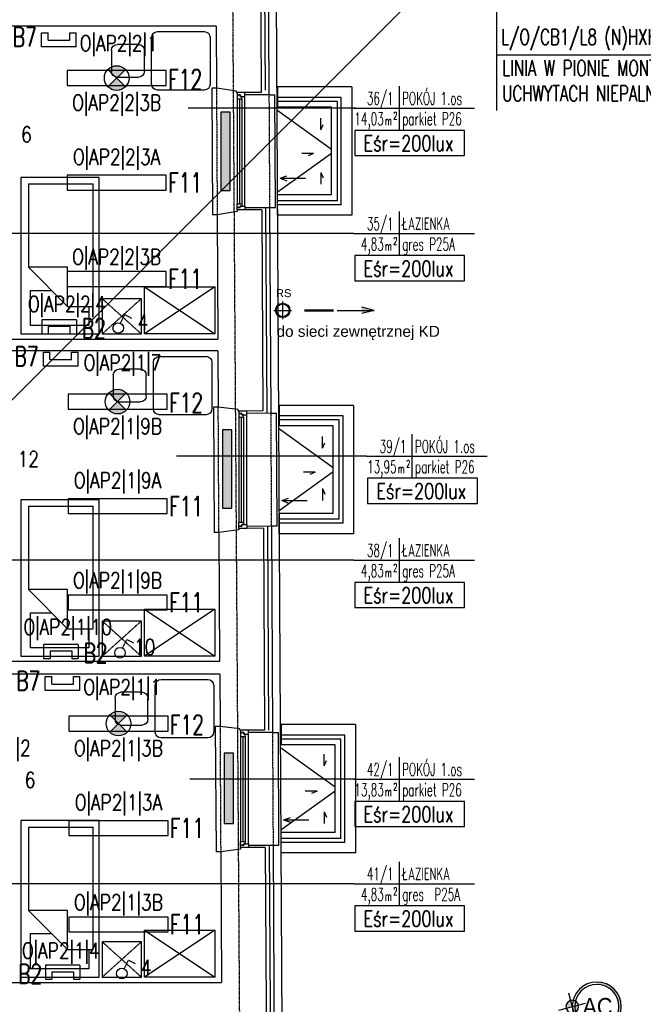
# Model space of a CAD drawing. Header units: inches. Extents: x -281236 to -70395, y 38777 to 102341.
# Tile 112 of 244: x -138717 to -137920, y 48990 to 50248. Entities that reach past the tile are written whole.
import ezdxf
from ezdxf.enums import TextEntityAlignment as Align

# ---------------------------------------------------------------- set-up
doc = ezdxf.new("R2010")
doc.units = ezdxf.units.IN
doc.header["$MEASUREMENT"] = 0
for name, pattern in [('CENTER', [2, 1.25, -0.25, 0.25, -0.25]), ('DASHDOT', [1, 0.5, -0.25, 0, -0.25]), ('DASHED2', [0.375, 0.25, -0.125])]:
    doc.linetypes.add(name, pattern=pattern)
doc.layers.get('0').update_dxf_attribs({"color": 101})
for name, color, linetype in [('Cieniutko', 8, 'Continuous'), ('cokół_widok', 255, 'Continuous'), ('E-90', 6, 'Continuous'), ('E-OPIS-POM', 6, 'Continuous'), ('E35', 6, 'Continuous'), ('Ele-balustrada', 64, 'Continuous'), ('Ins-went-opis', 141, 'Continuous'), ('Ins-wod', 152, 'Continuous'), ('Ins-wod-opis', 155, 'Continuous'), ('Mkd-odpływy', 7, 'Continuous'), ('Okn---okna', 5, 'Continuous'), ('Os-osie glowne', 8, 'CENTER'), ('Os-osie-opis', 8, 'Continuous'), ('Sc-cegla pelna', 32, 'Continuous'), ('Sc-izolacja term-obrys', 132, 'Continuous'), ('Sc-izolacja term-styropian', 151, 'STYROPIAN-KA'), ('Sc-nadproza kon', 5, 'DASHED2'), ('studzienki_widok', 52, 'Continuous'), ('W-idok', 9, 'Continuous'), ('Wyp-grzejniki', 56, 'Continuous'), ('Wyp-meble', 155, 'Continuous')]:
    doc.layers.add(name, color=color, linetype=linetype)
doc.styles.add('dwg_opis duży', font='ARIAL.TTF', dxfattribs={"width": 0.9})
doc.styles.add('KA wymiar', font='romans.shx', dxfattribs={"width": 0.6})
doc.styles.add('ROMANS', font='romans', dxfattribs={"width": 0.85})
doc.styles.add('TYTUL2', font='ARIAL.TTF')
doc.linetypes.add('BATTING', pattern='A,0.0001,-0.1,[134,ltypeshp.shx,S=0.1,R=0,X=-0.1,Y=0],-0.2,[134,ltypeshp.shx,S=0.1,R=180,X=0.1,Y=0],-0.1', length=0.4001)
doc.linetypes.add('STYROPIAN-KA', pattern='A,0.0001,-0.1,[135,ltypeshp.shx,S=0.1,R=0,X=-0.1,Y=0],0,[135,ltypeshp.shx,S=0.1,R=180,X=0.1,Y=0],-0.1', length=0.2001)

# ---------------------------------------------------------------- blocks, each defined once
blk = doc.blocks.new('loz033')
blk.add_lwpolyline([(0, 200), (100, 200), (100, 0), (0, 0)], close=True)
for points in [[(87, 164.8), (87, 189.4), (12.4, 189.4), (12.4, 144.4), (39.4, 144.4)], [(9.8, 114.8), (59.8, 164.8)], [(59.8, 164.8), (59.8, 114.8), (9.8, 114.8)], [(59.8, 164.8), (92.6, 164.8), (92.6, 8.3)], [(9.8, 8.3), (9.8, 114.8)], [(9.8, 8.3), (92.6, 8.3)]]:
    blk.add_lwpolyline(points)
blk = doc.blocks.new('_szafka_nocna')
blk.add_lwpolyline([(-25, 0), (25, 0), (25, -45), (-25, -45)], close=True)
at = {"linetype": 'DASHED2'}
for points in [[(25, 0), (-25, -45)], [(-25, 0), (25, -45)]]:
    blk.add_lwpolyline(points, dxfattribs=at)
blk = doc.blocks.new('_0630_szafa_1os')
blk.add_lwpolyline([(-90, 0), (-90, -60), (0, -60), (0, 0)], close=True)
for points in [[(-90, 0), (0, -60)], [(0, 0), (-90, -60)]]:
    blk.add_lwpolyline(points)
blk = doc.blocks.new('_0630_stolik_wyposazenie')
for p, q in [((-74.7, 29.9), (-74.7, -29.9)), ((-7.5, 37.3), (-67.2, 37.3)), ((0, -29.9), (0, 29.9)), ((-126, -13.5), (-126, 13.5)), ((-118.5, 21), (-91.5, 21)), ((-84, 13.5), (-84, -13.5)), ((-91.5, -21), (-118.5, -21)), ((-67.2, -37.3), (-7.5, -37.3))]:
    blk.add_line(p, q)
for centre, start, end in [((-67.2, 29.9), 90, 180), ((-7.5, 29.9), 0, 90), ((-118.5, 13.5), 90, 180), ((-91.5, 13.5), 0, 90), ((-118.5, -13.5), 180, 270), ((-91.5, -13.5), 270, 0), ((-67.2, -29.9), 180, 270), ((-7.5, -29.9), 270, 0)]:
    blk.add_arc(centre, 7.47, start, end)
blk = doc.blocks.new('pow')
for p, q in [((0, 0.523), (0, -0.523)), ((-1.075, 0), (1.78, 0))]:
    blk.add_line(p, q)
at = {"style": 'KA wymiar', "width": 0.6}
for s, height, p in [('2', 0.18, (-0.139, -0.27)), ('m', 0.21, (-0.333, -0.401))]:
    blk.add_text(s, height=height, dxfattribs=at).set_placement(p)
for tag, p in [('01', (-0.131, 0.084)), ('000.00', (-0.364, -0.401))]:
    blk.add_attdef(tag, text='', height=0.3, dxfattribs=at).set_placement(p, align=Align.RIGHT)
for tag, p in [('POMIESZCZENIE', (0.071, 0.084)), ('POSADZKA', (0.071, -0.401))]:
    blk.add_attdef(tag, p, '', height=0.3, dxfattribs=at)
blk = doc.blocks.new('ramiak_okna')
at = {"layer": 'Okn---okna'}
for p, q in [((145, 10), (5, 10)), ((8, 6), (142, 6)), ((8, 3), (142, 3)), ((8, 0), (142, 0))]:
    blk.add_line(p, q, dxfattribs=at)
for points in [[(5, 10), (0, 10), (0, 0), (3, 0), (3, 4), (5, 4)], [(8, 6), (5, 6), (5, 4), (3, 4), (3, 0), (5, 0), (8, 0)], [(142, 6), (145, 6), (145, 4), (147, 4), (147, 0), (145, 0), (142, 0)], [(145, 10), (150, 10), (150, 0), (147, 0), (147, 4), (145, 4)]]:
    blk.add_lwpolyline(points, close=True, dxfattribs=at)
blk = doc.blocks.new('grzejnik_100')
at = {"layer": 'Wyp-grzejniki'}
h = blk.add_hatch(dxfattribs=at)
h.set_pattern_fill('DOTS', color=256, scale=0.5, style=0)
h.set_pattern_definition([(0, (-77492.90915, 37823.9399), (0.396875, 0.79375), [0, -0.79375])])
h.paths.add_polyline_path([(0, -100), (12, -100), (12, 0), (0, 0)])
blk.add_lwpolyline([(12, 0), (0, 0), (0, -100), (12, -100)], close=True, dxfattribs=at)
blk = doc.blocks.new('0630_STRZAŁKA')
at = {"ltscale": 0.5}
for points in [[(0, 0), (-3, -8.6)], [(0, 0), (0, -32.4)], [(0, 0), (3, -8.6)]]:
    blk.add_lwpolyline(points, dxfattribs=at)
blk = doc.blocks.new('_opis_osi')
blk.add_hatch(color=256).paths.add_polyline_path([(32, -32), (28.8, -32, -1), (-28.8, -32), (-32, -32, 1)])
at = {"layer": 'Defpoints'}
h = blk.add_hatch(color=256, dxfattribs=at)
h.paths.add_polyline_path([(-2.2, -8, 0.414214), (8, -2.2), (0, 0)])
h.paths.add_polyline_path([(-8, 2.2), (0, 0), (2.2, 8, 0.414214)])
for radius in [32, 28.8]:
    blk.add_circle((0, -32), radius)
for p, q in [((4.6, 17.3), (-4.6, -17.3)), ((17.3, -4.6), (-17.3, 4.6))]:
    blk.add_line(p, q, dxfattribs=at)
blk.add_circle((0, 0), 8.32, dxfattribs=at)
at = {"style": 'dwg_opis duży', "width": 0.9}
blk.add_attdef('AXNAMEV', text='', height=22.4, rotation=90, dxfattribs=at).set_placement((0, -32), align=Align.MIDDLE_CENTER)
blk = doc.blocks.new('st_mała')
at = {"layer": 'Ele-balustrada'}
for p, q in [((81.5, -13.5), (0, -13.5)), ((76.5, -18.5), (0, -18.5)), ((76.5, -145.5), (76.5, -18.5)), ((81.5, -150.5), (81.5, -13.5)), ((76.5, -145.5), (0, -145.5)), ((81.5, -150.5), (0, -150.5))]:
    blk.add_line(p, q, dxfattribs=at)
at = {"layer": 'studzienki_widok'}
for p, q in [((95, 0), (0, 0)), ((0, 0), (0, -26)), ((95, 0), (95, -164)), ((69, -26), (0, -26)), ((69, -138), (69, -26)), ((69, -138), (0, -138)), ((0, -164), (0, -138)), ((95, -164), (0, -164)), ((95, -164), (69, -164))]:
    blk.add_line(p, q, dxfattribs=at)
blk = doc.blocks.new('_vxkdjhgkljhkgjhk')
for q in [(14, 6), (30.2, 0)]:
    blk.add_line((0, 0), q)
blk = doc.blocks.new('G_90')
at = {"layer": 'Wyp-grzejniki'}
h = blk.add_hatch(dxfattribs=at)
h.set_pattern_fill('DOTS', color=256, scale=0.5, angle=90, style=0)
h.set_pattern_definition([(90, (-37823.9399, -77504.90915), (-0.79375, 0.396875), [0, -0.79375])])
h.paths.add_polyline_path([(90, -12), (90, 0), (0, 0), (0, -12)])
blk.add_lwpolyline([(0, 0), (0, -12), (90, -12), (90, 0)], close=True, dxfattribs=at)

msp = doc.modelspace()

# ---------------------------------------------------------------- hatches: boundary and pattern name
at = {"layer": 'E35'}
h = msp.add_hatch(color=256, dxfattribs=at)
edge = h.paths.add_edge_path()
edge.add_line((-138593.03, 50173.4), (-138604.17, 50184.54))
edge.add_ellipse((-138593.03, 50173.4), major_axis=(11.14, -11.14), ratio=1, start_angle=90, end_angle=180, ccw=False)
edge.add_line((-138581.9, 50184.54), (-138593.03, 50173.4))
edge = h.paths.add_edge_path()
edge.add_line((-138604.17, 50162.26), (-138593.03, 50173.4))
edge.add_line((-138593.03, 50173.4), (-138581.9, 50162.26))
edge.add_ellipse((-138593.03, 50173.4), major_axis=(11.14, -11.14), ratio=1, start_angle=-90, end_angle=0, ccw=False)
h = msp.add_hatch(color=256, dxfattribs=at)
edge = h.paths.add_edge_path()
edge.add_line((-138591.89, 49759.9), (-138603.03, 49771.04))
edge.add_ellipse((-138591.89, 49759.9), major_axis=(11.14, -11.14), ratio=1, start_angle=90, end_angle=180, ccw=False)
edge.add_line((-138580.75, 49771.04), (-138591.89, 49759.9))
edge = h.paths.add_edge_path()
edge.add_line((-138603.03, 49748.76), (-138591.89, 49759.9))
edge.add_line((-138591.89, 49759.9), (-138580.75, 49748.76))
edge.add_ellipse((-138591.89, 49759.9), major_axis=(11.14, -11.14), ratio=1, start_angle=-90, end_angle=0, ccw=False)
h = msp.add_hatch(color=256, dxfattribs=at)
edge = h.paths.add_edge_path()
edge.add_line((-138590.75, 49348.4), (-138601.89, 49359.54))
edge.add_ellipse((-138590.75, 49348.4), major_axis=(11.14, -11.14), ratio=1, start_angle=90, end_angle=180, ccw=False)
edge.add_line((-138579.62, 49359.54), (-138590.75, 49348.4))
edge = h.paths.add_edge_path()
edge.add_line((-138601.89, 49337.26), (-138590.75, 49348.4))
edge.add_line((-138590.75, 49348.4), (-138579.62, 49337.26))
edge.add_ellipse((-138590.75, 49348.4), major_axis=(11.14, -11.14), ratio=1, start_angle=-90, end_angle=0, ccw=False)
at = {"layer": 'Ins-wod'}
msp.add_hatch(color=256, dxfattribs=at).paths.add_polyline_path([(-138279.96, 49880.69), (-138279.96, 49872.35), (-138263.92, 49876.52)])

# ---------------------------------------------------------------- linework, layer by layer
at = {"layer": 'Cieniutko', "linetype": 'Continuous'}
for p, q in [((-138388.34, 50132.89), (-138318.5, 50082.53)), ((-138387.76, 50027.59), (-138318.5, 50077.53)), ((-138386.1, 49725.87), (-138316.26, 49675.51)), ((-138385.52, 49620.58), (-138316.26, 49670.51)), ((-138383.85, 49317.89), (-138314.01, 49267.53)), ((-138383.27, 49212.59), (-138314.01, 49262.53))]:
    msp.add_line(p, q, dxfattribs=at)
at = {"layer": 'cokół_widok'}
msp.add_line((-138396.82, 51668.68), (-138377.22, 48115.8), dxfattribs=at)
at = {"layer": 'E35'}
for p, q in [((-139238.83, 49250.1), (-138107.51, 50381.42)), ((-138107.51, 50381.42), (-138107.51, 50131.94)), ((-138688.91, 50213.53), (-138688.91, 50231.43)), ((-138688.91, 50231.43), (-138680.63, 50231.43)), ((-138680.63, 50221.81), (-138680.63, 50231.43)), ((-138652.93, 50221.81), (-138652.93, 50231.43)), ((-138652.93, 50231.43), (-138644.66, 50231.43)), ((-138644.66, 50213.53), (-138644.66, 50231.43)), ((-138644.66, 50213.53), (-138688.91, 50213.53)), ((-138680.63, 50221.81), (-138652.93, 50221.81)), ((-137748.25, 50202.85), (-138107.51, 50202.85)), ((-138581.9, 50184.54), (-138604.17, 50162.26)), ((-138581.9, 50162.26), (-138604.17, 50184.54)), ((-138288.06, 50134.83), (-138501.84, 50134.83)), ((-138290.17, 49974.67), (-138747.95, 49974.67)), ((-138588.02, 49859.98), (-138582.5, 49871.02)), ((-138582.5, 49871.02), (-138573.96, 49866.74)), ((-138644.52, 49864.52), (-138688.77, 49864.52)), ((-138688.77, 49864.52), (-138688.77, 49846.62)), ((-138644.52, 49864.52), (-138644.52, 49846.62)), ((-138688.77, 49846.62), (-138680.49, 49846.62)), ((-138680.49, 49856.25), (-138652.79, 49856.25)), ((-138680.49, 49856.25), (-138680.49, 49846.62)), ((-138652.79, 49856.25), (-138652.79, 49846.62)), ((-138652.79, 49846.62), (-138644.52, 49846.62)), ((-138686.6, 49805.23), (-138686.6, 49823.13)), ((-138686.6, 49823.13), (-138678.32, 49823.13)), ((-138678.32, 49813.51), (-138678.32, 49823.13)), ((-138650.63, 49813.51), (-138650.63, 49823.13)), ((-138650.63, 49823.13), (-138642.35, 49823.13)), ((-138642.35, 49805.23), (-138642.35, 49823.13)), ((-138678.32, 49813.51), (-138650.63, 49813.51)), ((-138642.35, 49805.23), (-138686.6, 49805.23)), ((-138580.75, 49771.04), (-138603.03, 49748.76)), ((-138580.75, 49748.76), (-138603.03, 49771.04)), ((-138273.8, 49690.09), (-138516.44, 49690.09)), ((-138290.17, 49557.13), (-138744.53, 49557.13)), ((-138585.72, 49444.98), (-138580.19, 49456.02)), ((-138580.19, 49456.02), (-138571.65, 49451.74)), ((-138642.21, 49449.52), (-138686.46, 49449.52)), ((-138686.46, 49449.52), (-138686.46, 49431.62)), ((-138642.21, 49449.52), (-138642.21, 49431.62)), ((-138686.46, 49431.62), (-138678.19, 49431.62)), ((-138678.19, 49441.25), (-138650.49, 49441.25)), ((-138678.19, 49441.25), (-138678.19, 49431.62)), ((-138650.49, 49441.25), (-138650.49, 49431.62)), ((-138650.49, 49431.62), (-138642.21, 49431.62)), ((-138684.35, 49390.52), (-138684.35, 49408.42)), ((-138684.35, 49408.42), (-138676.08, 49408.42)), ((-138676.08, 49398.8), (-138676.08, 49408.42)), ((-138648.38, 49398.8), (-138648.38, 49408.42)), ((-138648.38, 49408.42), (-138640.11, 49408.42)), ((-138640.11, 49390.52), (-138640.11, 49408.42)), ((-138676.08, 49398.8), (-138648.38, 49398.8)), ((-138640.11, 49390.52), (-138684.35, 49390.52)), ((-138579.62, 49359.54), (-138601.89, 49337.26)), ((-138579.62, 49337.26), (-138601.89, 49359.54)), ((-138288.01, 49277.25), (-138499.74, 49277.25)), ((-138290.17, 49143.66), (-138749.91, 49143.66)), ((-138583.47, 49034.98), (-138577.94, 49046.02)), ((-138577.94, 49046.02), (-138569.41, 49041.74)), ((-138639.97, 49039.52), (-138684.21, 49039.52)), ((-138684.21, 49039.52), (-138684.21, 49021.62)), ((-138675.94, 49031.25), (-138648.24, 49031.25)), ((-138675.94, 49031.25), (-138675.94, 49021.62)), ((-138648.24, 49031.25), (-138648.24, 49021.62)), ((-138639.97, 49039.52), (-138639.97, 49021.62)), ((-138684.21, 49021.62), (-138675.94, 49021.62)), ((-138648.24, 49021.62), (-138639.97, 49021.62))]:
    msp.add_line(p, q, dxfattribs=at)
for points in [[(-138656.33, 50163.9), (-138529.73, 50163.9), (-138529.73, 50182.9), (-138656.33, 50182.9)], [(-138656.33, 50030.19), (-138529.73, 50030.19), (-138529.73, 50049.19), (-138656.33, 50049.19)], [(-138656.33, 49907.19), (-138529.73, 49907.19), (-138529.73, 49926.19), (-138656.33, 49926.19)], [(-138655.19, 49750.4), (-138528.59, 49750.4), (-138528.59, 49769.4), (-138655.19, 49769.4)], [(-138655.19, 49616.69), (-138528.59, 49616.69), (-138528.59, 49635.69), (-138655.19, 49635.69)], [(-138655.19, 49493.69), (-138528.59, 49493.69), (-138528.59, 49512.69), (-138655.19, 49512.69)], [(-138654.05, 49338.9), (-138527.45, 49338.9), (-138527.45, 49357.9), (-138654.05, 49357.9)], [(-138654.05, 49205.19), (-138527.45, 49205.19), (-138527.45, 49224.19), (-138654.05, 49224.19)], [(-138654.05, 49082.19), (-138527.45, 49082.19), (-138527.45, 49101.19), (-138654.05, 49101.19)]]:
    msp.add_lwpolyline(points, close=True, dxfattribs=at)
at = {"layer": 'E35', "linetype": 'Continuous', "ltscale": 0.3}
for points in [[(-138288.75, 50074.32), (-138148.41, 50074.32), (-138148.41, 50106.6), (-138288.75, 50106.6)], [(-138288.75, 49914.16), (-138148.41, 49914.16), (-138148.41, 49946.44), (-138288.75, 49946.44)], [(-138272.37, 49629.58), (-138132.04, 49629.58), (-138132.04, 49661.86), (-138272.37, 49661.86)], [(-138288.75, 49496.62), (-138148.41, 49496.62), (-138148.41, 49528.9), (-138288.75, 49528.9)], [(-138288.75, 49216.74), (-138148.41, 49216.74), (-138148.41, 49249.02), (-138288.75, 49249.02)], [(-138288.75, 49083.14), (-138148.41, 49083.14), (-138148.41, 49115.42), (-138288.75, 49115.42)]]:
    msp.add_lwpolyline(points, close=True, dxfattribs=at)
at = {"layer": 'E35'}
for centre, radius in [((-138593.03, 50173.4), 15.75), ((-138591.04, 49853.95), 6.75), ((-138591.89, 49759.9), 15.75), ((-138588.74, 49438.95), 6.75), ((-138590.75, 49348.4), 15.75), ((-138586.49, 49028.95), 6.75)]:
    msp.add_circle(centre, radius, dxfattribs=at)
at = {"layer": 'Ins-wod', "linetype": 'Continuous'}
for p, q in [((-138380.92, 49865.27), (-138380.92, 49887.77)), ((-138392.17, 49876.52), (-138369.67, 49876.52))]:
    msp.add_line(p, q, dxfattribs=at)
at = {"layer": 'Ins-wod'}
for p, q in [((-138311.15, 49876.52), (-138263.92, 49876.52)), ((-138263.92, 49876.52), (-138279.96, 49880.69)), ((-138263.92, 49876.52), (-138279.96, 49872.35))]:
    msp.add_line(p, q, dxfattribs=at)
at = {"layer": 'Ins-wod', "linetype": 'Continuous', "ltscale": 25}
for radius in [9.25, 8.25]:
    msp.add_circle((-138380.92, 49876.52), radius, dxfattribs=at)
at = {"layer": 'Mkd-odpływy', "const_width": 3}
msp.add_lwpolyline([(-138353.27, 49876.52), (-138315.92, 49876.52)], dxfattribs=at)
at = {"layer": 'Os-osie glowne'}
msp.add_line((-138428.61, 47893.27), (-138455.95, 51985.69), dxfattribs=at)
at = {"layer": 'Sc-cegla pelna'}
for p, q in [((-138465.93, 50239.69), (-138988.94, 50239.69)), ((-138465.94, 50239.69), (-138465.5, 50160.69)), ((-138464.61, 49998.7), (-138463.73, 49839.69)), ((-138957.74, 49839.69), (-138463.72, 49839.69)), ((-138463.65, 49824.69), (-138986.65, 49824.69)), ((-138463.65, 49824.69), (-138463.25, 49752.67)), ((-138462.37, 49592.68), (-138461.46, 49427.69)), ((-138461.44, 49427.69), (-138955.46, 49427.69)), ((-138461.37, 49411.69), (-138984.38, 49411.69)), ((-138461.37, 49411.69), (-138461, 49344.69)), ((-138460.12, 49184.69), (-138459.19, 49017.69)), ((-138953.2, 49017.69), (-138459.19, 49017.69))]:
    msp.add_line(p, q, dxfattribs=at)
for points in [[(-138409.89, 50413.51), (-138408.47, 50155)], [(-138408.47, 50155), (-138439.98, 50154.83), (-138439.99, 50156.83), (-138465.5, 50160.69)], [(-138407.64, 50005), (-138439.16, 50004.83), (-138439.14, 50002.83), (-138464.61, 49998.69)], [(-138407.64, 50005), (-138406.22, 49747.99)], [(-138406.22, 49747.99), (-138437.74, 49747.81), (-138437.75, 49749.81), (-138463.25, 49752.67)], [(-138405.39, 49597.99), (-138436.91, 49597.82), (-138436.9, 49595.82), (-138462.37, 49592.68)], [(-138405.39, 49597.99), (-138403.97, 49340)], [(-138403.97, 49340), (-138435.49, 49339.83), (-138435.5, 49341.83), (-138461, 49344.69)], [(-138403.14, 49190), (-138434.66, 49189.83), (-138434.65, 49187.83), (-138460.12, 49184.69)], [(-138403.14, 49190), (-138401.65, 48919.51)]]:
    msp.add_lwpolyline(points, dxfattribs=at)
at = {"layer": 'Sc-izolacja term-obrys'}
for points in [[(-138431.86, 50416.39), (-138399.91, 50416.57), (-138398.45, 50152.06), (-138429.16, 50151.89)], [(-138429.16, 50007.88), (-138397.66, 50008.06), (-138396.21, 49745.04), (-138426.91, 49744.87)], [(-138426.91, 49600.87), (-138395.41, 49601.05), (-138393.96, 49337.06), (-138424.66, 49336.89)], [(-138424.66, 49192.88), (-138393.16, 49193.06), (-138391.64, 48916.56), (-138422.44, 48916.39)]]:
    msp.add_lwpolyline(points, dxfattribs=at)
at = {"layer": 'Sc-izolacja term-styropian', "linetype": 'BATTING', "ltscale": 0.25}
for points in [[(-138404.89, 50416.36), (-138403.47, 50157.85)], [(-138402.66, 50008.03), (-138401.21, 49745.02)], [(-138400.41, 49601.02), (-138398.97, 49340.03)], [(-138398.16, 49193.03), (-138396.64, 48916.54)]]:
    msp.add_lwpolyline(points, dxfattribs=at)
at = {"layer": 'Sc-nadproza kon', "linetype": 'DASHDOT', "ltscale": 0.5}
for p, q in [((-138465.5, 50160.69), (-138464.61, 49998.69)), ((-138398.45, 50152.06), (-138397.66, 50008.06)), ((-138462.37, 49592.68), (-138463.25, 49752.67)), ((-138396.21, 49745.04), (-138395.41, 49601.05)), ((-138461, 49344.69), (-138460.12, 49184.69)), ((-138393.96, 49337.06), (-138393.16, 49193.06))]:
    msp.add_line(p, q, dxfattribs=at)
at = {"layer": 'W-idok'}
for p, q in [((-138465.5, 50160.69), (-138471.5, 50160.66)), ((-138464.61, 49998.7), (-138470.61, 49998.66)), ((-138463.25, 49752.67), (-138469.25, 49752.64)), ((-138462.37, 49592.68), (-138468.37, 49592.64)), ((-138461, 49344.69), (-138467, 49344.65)), ((-138460.12, 49184.69), (-138466.12, 49184.66))]:
    msp.add_line(p, q, dxfattribs=at)
for points in [[(-138471.5, 50160.66), (-138470.61, 49998.66)], [(-138398.45, 50152.06), (-138390.95, 50152.06)], [(-138397.66, 50008.06), (-138390.16, 50008.06), (-138390.95, 50152.01)], [(-138469.25, 49752.64), (-138468.37, 49592.64)], [(-138396.21, 49745.04), (-138388.71, 49745.04)], [(-138395.41, 49601.05), (-138387.91, 49601.05), (-138388.71, 49745)], [(-138467, 49344.65), (-138466.12, 49184.66)], [(-138393.96, 49337.06), (-138386.46, 49337.06)], [(-138393.16, 49193.06), (-138385.66, 49193.06), (-138386.45, 49337.01)]]:
    msp.add_lwpolyline(points, dxfattribs=at)

# ---------------------------------------------------------------- block references
for p in [(-138387.5, 50162.03), (-138385.26, 49755.01), (-138383.01, 49347.03)]:
    msp.add_blockref('st_mała', p)
at = {"layer": 'Cieniutko', "linetype": 'Continuous', "yscale": 0.5, "zscale": 0.5}
for p, xscale, rotation in [((-138332.31, 50107.25), -0.5, 270), ((-138341.47, 50076.9), 0.5, 180), ((-138332.31, 50052.8), 0.5, 270), ((-138330.06, 49700.24), -0.5, 270), ((-138339.23, 49669.89), 0.5, 180), ((-138330.06, 49648.72), 0.5, 270), ((-138327.81, 49294.25), -0.5, 270), ((-138336.98, 49261.9), 0.5, 180), ((-138327.81, 49235.8), 0.5, 270)]:
    msp.add_blockref('_vxkdjhgkljhkgjhk', p, dxfattribs=dict(at, xscale=xscale, rotation=rotation))
at = {"layer": 'E-OPIS-POM', "xscale": 54, "yscale": 54, "zscale": 54}
for p, values in [((-138232.11, 50134.83), {'000.00': '14,03', '01': '36/1', 'POMIESZCZENIE': 'POKÓJ 1.os', 'POSADZKA': 'parkiet P26'}), ((-138232.11, 49974.67), {'000.00': '4,83', '01': '35/1', 'POMIESZCZENIE': 'ŁAZIENKA', 'POSADZKA': 'gres P25A'}), ((-138215.73, 49690.09), {'000.00': '13,95', '01': '39/1', 'POMIESZCZENIE': 'POKÓJ 1.os', 'POSADZKA': 'parkiet P26'}), ((-138232.11, 49557.13), {'000.00': '4,83', '01': '38/1', 'POMIESZCZENIE': 'ŁAZIENKA', 'POSADZKA': 'gres P25A'}), ((-138232.11, 49277.25), {'000.00': '13,83', '01': '42/1', 'POMIESZCZENIE': 'POKÓJ 1.os', 'POSADZKA': 'parkiet P26'}), ((-138232.11, 49143.66), {'000.00': '4,83', '01': '41/1', 'POMIESZCZENIE': 'ŁAZIENKA', 'POSADZKA': 'gres  P25A'})]:
    msp.add_blockref('pow', p, dxfattribs=at).add_auto_attribs(values)
at = {"layer": 'Ins-went-opis', "xscale": -1, "rotation": 90}
for p in [(-138384.19, 50045.27), (-138381.94, 49633.3), (-138379.69, 49225.31)]:
    msp.add_blockref('0630_STRZAŁKA', p, dxfattribs=at)
at = {"layer": 'Okn---okna', "rotation": 270}
for p in [(-138439.16, 50154.83), (-138436.91, 49747.82), (-138434.66, 49339.83)]:
    msp.add_blockref('ramiak_okna', p, dxfattribs=at)
at = {"layer": 'Os-osie-opis'}
ref = msp.add_blockref('_opis_osi', (-138010.88, 48986.7), dxfattribs=dict(at, xscale=-0.9799999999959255, yscale=0.9799999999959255, zscale=0.9799999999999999, rotation=90))
ref.add_attrib('AXNAMEV', 'AC', dxfattribs={"layer": '0', "height": 21.952, "style": 'dwg_opis duży', "width": 0.9}).set_placement((-137978.59, 48986.7), align=Align.MIDDLE_CENTER)
at = {"layer": 'Wyp-grzejniki'}
for p in [(-138460.06, 50129.69), (-138457.82, 49723.68)]:
    msp.add_blockref('grzejnik_100', p, dxfattribs=at)
at = {"layer": 'Wyp-grzejniki', "rotation": 90}
msp.add_blockref('G_90', (-138455.57, 49220.69), dxfattribs=at)
at = {"layer": 'Wyp-meble', "xscale": -1, "rotation": 180}
for name, p in [('_0630_stolik_wyposazenie', (-138473.64, 50195.43)), ('loz033', (-138715.5, 50046.43)), ('_0630_stolik_wyposazenie', (-138471.36, 49780.43)), ('loz033', (-138715.5, 49634.43)), ('_0630_stolik_wyposazenie', (-138469.08, 49367.43)), ('loz033', (-138715.5, 49224.43))]:
    msp.add_blockref(name, p, dxfattribs=at)
at = {"layer": 'Wyp-meble', "xscale": -1}
for name, p in [('_0630_szafa_1os', (-138557.5, 49906.43)), ('_szafka_nocna', (-138586.51, 49891.43)), ('_0630_szafa_1os', (-138557.5, 49494.43)), ('_szafka_nocna', (-138586.51, 49479.43)), ('_0630_szafa_1os', (-138557.5, 49084.43)), ('_szafka_nocna', (-138586.51, 49069.43))]:
    msp.add_blockref(name, p, dxfattribs=at)

# ---------------------------------------------------------------- texts
at = {"layer": 'E-90', "style": 'ROMANS'}
for s, rotation, width, p in [('O|AP2|2|1', 0, 0.8, (-138590.47, 50216.51)), ('O|AP2|2|3B', 360, 0.8, (-138593.03, 50140.53)), ('6', 0, 0.8, (-138708.27, 50101.37)), ('Eśr=200lux', 360, 0.75, (-138220.09, 50090.17)), ('O|AP2|2|3A', 360, 0.8, (-138593.03, 50071.29)), ('O|AP2|2|3B', 360, 0.8, (-138593.03, 49943.5)), ('Eśr=200lux', 360, 0.75, (-138220.09, 49930)), ('O|AP2|2|4', 0, 0.8, (-138656.67, 49883.25)), ('4', 0, 0.8, (-138559.71, 49861.37)), ('O|AP2|1|7', 0, 0.8, (-138585.56, 49808.22)), ('O|AP2|1|9B', 360, 0.8, (-138591.89, 49727.03)), ('12', 0, 0.8, (-138705.96, 49686.37)), ('O|AP2|1|9A', 360, 0.8, (-138591.89, 49657.79)), ('Eśr=200lux', 360, 0.75, (-138203.71, 49645.43)), ('O|AP2|1|9B', 360, 0.8, (-138591.89, 49530)), ('Eśr=200lux', 360, 0.75, (-138220.09, 49512.47)), ('O|AP2|1|10', 0, 0.8, (-138655.64, 49470.4)), ('10', 0, 0.8, (-138557.41, 49446.37)), ('O|AP2|1|1', 0, 0.8, (-138585.92, 49393.51)), ('O|AP2|1|2', 0, 0.8, (-138752.53, 49315.66)), ('O|AP2|1|3B', 360, 0.8, (-138590.75, 49315.53)), ('6', 0, 0.8, (-138703.72, 49276.37)), ('O|AP2|1|3A', 360, 0.8, (-138590.75, 49246.29)), ('Eśr=200lux', 360, 0.75, (-138220.09, 49232.58)), ('O|AP2|1|3B', 360, 0.8, (-138590.75, 49118.5)), ('Eśr=200lux', 360, 0.75, (-138220.09, 49098.99)), ('O|AP2|1|4', 0, 0.8, (-138664.46, 49056.75)), ('4', 0, 0.8, (-138555.16, 49036.37))]:
    msp.add_text(s, height=20, rotation=rotation, dxfattribs=dict(at, width=width)).set_placement(p, align=Align.MIDDLE)
at = {"layer": 'E35', "style": 'ROMANS', "width": 0.7}
for s, p in [('B7', (-138710.64, 50226.08)), ('F12', (-138505.51, 50171.81)), ('F11', (-138505.51, 50039.69)), ('F11', (-138505.51, 49916.69)), ('B2', (-138622.28, 49853.51)), ('B7', (-138708.33, 49817.78)), ('F12', (-138504.37, 49758.31)), ('F11', (-138504.37, 49626.19)), ('F11', (-138504.37, 49503.19)), ('B2', (-138620.14, 49438.51)), ('B7', (-138706.09, 49403.07)), ('F12', (-138503.23, 49346.81)), ('F11', (-138503.23, 49214.69)), ('F11', (-138503.23, 49091.69)), ('B2', (-138703.71, 49028.51))]:
    msp.add_text(s, height=25, dxfattribs=at).set_placement(p, align=Align.MIDDLE)
for s, p in [('L/O/CB1/L8 (N)HXH3x2,5/E90', (-138101.74, 50215.91)), ('LINIA W PIONIE MONTOWANE NA ', (-138100.41, 50176.09)), ('UCHWYTACH NIEPALNYCH E90 p/t', (-138100.41, 50143.72))]:
    msp.add_text(s, height=20, dxfattribs=at).set_placement(p)
at = {"layer": 'Ins-wod', "style": 'TYTUL2'}
msp.add_text('do sieci zewnętrznej KD', height=14, dxfattribs=at).set_placement((-138388.74, 49842.69, 0))
at = {"layer": 'Ins-wod-opis', "style": 'TYTUL2'}
msp.add_text('RS', height=10.212, dxfattribs=at).set_placement((-138379.64, 49898.52), align=Align.MIDDLE)

doc.saveas('drawing.dxf')
